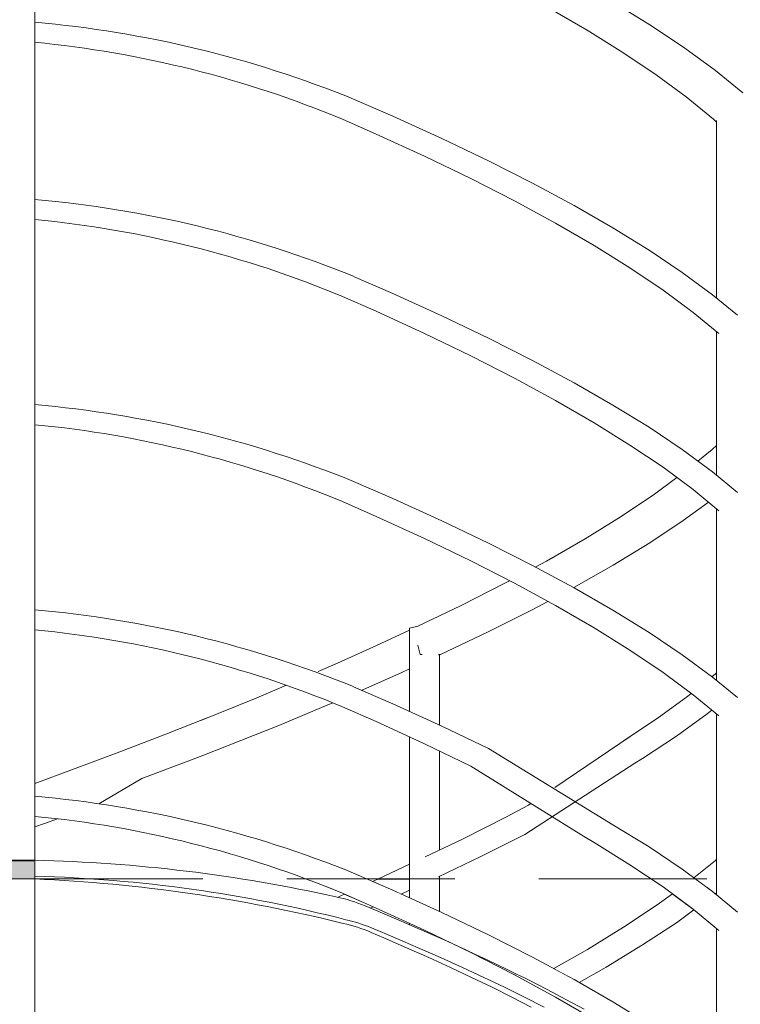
# Model space of a CAD drawing. Header units: millimetres. Extents: x 16408 to 39505, y -6861 to 26364.
# Tile 44 of 85: x 31180 to 31952, y 1542 to 2598. Entities that reach past the tile are written whole.
import ezdxf

# ---------------------------------------------------------------- set-up
doc = ezdxf.new("R2010")
doc.units = ezdxf.units.MM
doc.header["$MEASUREMENT"] = 0
doc.linetypes.add('Przerywana gęsta', pattern=[270, 180, -90])
doc.linetypes.add('Wipeout_Contour', pattern=[1000, 0, -1000])
doc.layers.add('0_Nr_pióra__1', color=7, linetype='Continuous', lineweight=13)
doc.layers.add('0_Nr_pióra__103', color=7, linetype='Continuous', lineweight=5)
doc.layers.add('inw_ściany zewnętrzne_Nr_pióra__61', color=7, linetype='Continuous', lineweight=13, true_color=0x6a6a6a)

msp = doc.modelspace()

# ---------------------------------------------------------------- hatches: boundary and pattern name
at = {"layer": '0_Nr_pióra__1', "linetype": 'Continuous', "lineweight": 0, "true_color": 0x000000}
msp.add_hatch(color=18, dxfattribs=at).paths.add_polyline_path([(31196.4, 1676.4), (31196.4, 1695.6), (30066.1, 1696.4), (30066.1, 1676.4)])

# ---------------------------------------------------------------- linework, layer by layer
at = {"layer": '0_Nr_pióra__1', "color": 7, "linetype": 'Continuous', "lineweight": 13, "flags": 128}
msp.add_lwpolyline([(31196.4, 1676.4), (31196.4, 1695.6), (30066.1, 1696.4), (30066.1, 1676.4)], close=True, dxfattribs=at)
at = {"layer": '0_Nr_pióra__103', "color": 7, "linetype": 'Continuous', "lineweight": 5}
for p, q in [((31196.4, 1695.6), (31196.4, 2767.9)), ((31788.2, 2586.7), (31746.7, 2610.6)), ((31857.3, 2591.2), (31818.4, 2615.1)), ((31893.1, 2567.3), (31857.3, 2591.2)), ((31826.7, 2562.7), (31788.2, 2586.7)), ((31925.8, 2543.4), (31893.1, 2567.3)), ((31862.2, 2538.8), (31826.7, 2562.7)), ((31894.6, 2514.9), (31862.2, 2538.8)), ((31955.2, 2519.5), (31925.8, 2543.4)), ((31923.8, 2491), (31894.6, 2514.9)), ((31580.1, 2494.2), (31538, 2512.5)), ((31632.6, 2470.3), (31580.1, 2494.2)), ((31562, 2475.2), (31526.2, 2491)), ((31927.1, 2488), (31923.8, 2491)), ((31927.1, 2299.2), (31927.1, 2489.7)), ((31614, 2451.3), (31562, 2475.2)), ((31682.5, 2446.4), (31632.6, 2470.3)), ((31663.5, 2427.4), (31614, 2451.3)), ((31729.8, 2422.4), (31682.5, 2446.4)), ((31710.4, 2403.5), (31663.5, 2427.4)), ((31774.3, 2398.5), (31729.8, 2422.4)), ((31754.5, 2379.5), (31710.4, 2403.5)), ((31816, 2374.6), (31774.3, 2398.5)), ((31795.8, 2355.6), (31754.5, 2379.5)), ((31854.6, 2350.7), (31816, 2374.6)), ((31834.2, 2331.7), (31795.8, 2355.6)), ((31890.2, 2326.8), (31854.6, 2350.7)), ((31869.6, 2307.8), (31834.2, 2331.7)), ((31922.6, 2302.9), (31890.2, 2326.8)), ((31580.1, 2304.2), (31538, 2322.5)), ((31632.6, 2280.3), (31580.1, 2304.2)), ((31901.8, 2283.9), (31869.6, 2307.8)), ((31949.5, 2280.8), (31922.6, 2302.9)), ((31562, 2285.2), (31526.2, 2301)), ((31614, 2261.3), (31562, 2285.2)), ((31929.4, 2261.2), (31901.8, 2283.9)), ((31682.5, 2256.4), (31632.6, 2280.3)), ((31663.5, 2237.4), (31614, 2261.3)), ((31927.1, 2109.2), (31927.1, 2263.1)), ((31729.8, 2232.4), (31682.5, 2256.4)), ((31710.4, 2213.5), (31663.5, 2237.4)), ((31774.3, 2208.5), (31729.8, 2232.4)), ((31754.5, 2189.5), (31710.4, 2213.5)), ((31816, 2184.6), (31774.3, 2208.5)), ((31795.8, 2165.6), (31754.5, 2189.5)), ((31854.6, 2160.7), (31816, 2184.6)), ((31834.2, 2141.7), (31795.8, 2165.6)), ((31890.2, 2136.8), (31854.6, 2160.7)), ((31869.6, 2117.8), (31834.2, 2141.7)), ((31922.6, 2112.9), (31890.2, 2136.8)), ((31907, 2124.3), (31922.4, 2136.9)), ((31922.4, 2136.9), (31927.1, 2141.1)), ((31901.8, 2093.9), (31869.6, 2117.8)), ((31949.5, 2090.8), (31922.6, 2112.9)), ((31580.1, 2084.2), (31538, 2102.5)), ((31860.5, 2089), (31884.5, 2106.7)), ((31929.4, 2071.2), (31901.8, 2093.9)), ((31562, 2065.2), (31526.2, 2081)), ((31632.6, 2060.3), (31580.1, 2084.2)), ((31824.8, 2065.1), (31860.5, 2089)), ((31891.3, 2060.6), (31918.4, 2080.3)), ((31927.1, 1889.2), (31927.1, 2073.1)), ((31614, 2041.3), (31562, 2065.2)), ((31682.5, 2036.4), (31632.6, 2060.3)), ((31786.2, 2041.2), (31824.8, 2065.1)), ((31855.4, 2036.7), (31891.3, 2060.6)), ((31663.5, 2017.4), (31614, 2041.3)), ((31744.6, 2017.3), (31786.2, 2041.2)), ((31729.8, 2012.4), (31682.5, 2036.4)), ((31816.3, 2012.7), (31855.4, 2036.7)), ((31710.4, 1993.5), (31663.5, 2017.4)), ((31732.7, 2010.9), (31744.6, 2017.3)), ((31774.3, 1988.5), (31729.8, 2012.4)), ((31774.2, 1988.8), (31816.3, 2012.7)), ((31700.2, 1993.4), (31705.2, 1996.1)), ((31653.1, 1969.5), (31700.2, 1993.4)), ((31754.5, 1969.5), (31710.4, 1993.5)), ((31774, 1988.7), (31774.2, 1988.8)), ((31816, 1964.6), (31774.3, 1988.5)), ((31607, 1947.5), (31653.1, 1969.5)), ((31681.6, 1941), (31729.3, 1964.9)), ((31729.3, 1964.9), (31746.3, 1974)), ((31795.8, 1945.6), (31754.5, 1969.5)), ((31854.6, 1940.7), (31816, 1964.6)), ((31562.5, 1926.8), (31597.8, 1943.3)), ((31597.8, 1945.3), (31607.1, 1947.5)), ((31597.8, 1856.1), (31597.8, 1945.3)), ((31834.2, 1921.7), (31795.8, 1945.6)), ((31631.1, 1917), (31681.6, 1941)), ((31890.2, 1916.8), (31854.6, 1940.7)), ((31520.6, 1907.7), (31562.5, 1926.8)), ((31606.9, 1927.2), (31609.2, 1917)), ((31869.6, 1897.8), (31834.2, 1921.7)), ((31609.2, 1917), (31611.4, 1917)), ((31629.1, 1917), (31631.1, 1917)), ((31629.5, 1916.4), (31630.6, 1917)), ((31630.1, 1841.4), (31630.1, 1916.7)), ((31922.6, 1892.9), (31890.2, 1916.8)), ((31499.9, 1898.7), (31520.6, 1907.7)), ((31590.4, 1898.2), (31597.8, 1901.6)), ((31547.9, 1879.1), (31590.4, 1898.2)), ((31901.8, 1873.9), (31869.6, 1897.8)), ((31922, 1893.3), (31925.8, 1896.3)), ((31949.5, 1870.8), (31922.6, 1892.9)), ((31925.8, 1896.3), (31927.1, 1897.5)), ((31431.8, 1869.7), (31466, 1884.1)), ((31580.1, 1864.2), (31538, 1882.5)), ((31374.1, 1846.3), (31431.8, 1869.7)), ((31546.8, 1878.7), (31547.9, 1879.1)), ((31863.3, 1848.5), (31896.2, 1872.4)), ((31896.2, 1872.4), (31899.8, 1875.4)), ((31929.4, 1851.2), (31901.8, 1873.9)), ((31457.8, 1841.1), (31503.6, 1860.1)), ((31503.6, 1860.1), (31515.7, 1865.3)), ((31562, 1845.2), (31526.2, 1861)), ((31632.6, 1840.3), (31580.1, 1864.2)), ((31336.9, 1831.6), (31381, 1849)), ((31827.4, 1824.6), (31863.3, 1848.5)), ((31883.9, 1829.5), (31916.9, 1853.5)), ((31916.9, 1853.5), (31921.8, 1857.4)), ((31376.3, 1808.8), (31457.8, 1841.1)), ((31614, 1821.3), (31562, 1845.2)), ((31682.5, 1816.4), (31632.6, 1840.3)), ((31287.5, 1812.6), (31336.9, 1831.6)), ((31753.5, 1774.4), (31834.3, 1829.2)), ((31847.8, 1805.6), (31883.9, 1829.5)), ((31663.5, 1797.4), (31614, 1821.3)), ((31816, 1734.6), (31682.5, 1816.4)), ((31236.7, 1793.6), (31287.5, 1812.6)), ((31361.4, 1803), (31381, 1810.6)), ((31839.4, 1800.5), (31847.8, 1805.6)), ((31311.1, 1784), (31361.4, 1803)), ((31196.4, 1778.8), (31236.7, 1793.6)), ((31264.8, 1757), (31311.1, 1784)), ((31702, 1742.9), (31725.3, 1755.4)), ((31725.3, 1755.4), (31728.1, 1757.2)), ((31196.4, 1732.4), (31206.6, 1736)), ((31206.6, 1736), (31220.5, 1741)), ((31039.3, 1696.4), (31196.4, 1696.4)), ((31196.4, 1695.6), (31196.4, 1516.4)), ((31039.3, 1676.4), (31196.4, 1676.4)), ((31594.8, 1602.7), (31570.4, 1613.3)), ((31607.1, 1602.7), (31582.4, 1613.3)), ((31641.8, 1581.4), (31618.6, 1592.1)), ((31654.7, 1581.4), (31631.2, 1592.1)), ((31707.7, 1549.6), (31686.4, 1560.2)), ((31721.3, 1549.6), (31699.7, 1560.2)), ((31765.6, 1547.2), (31745.5, 1557.9)), ((31728.4, 1538.9), (31707.7, 1549.6)), ((31742.2, 1538.9), (31721.3, 1549.6)), ((31795.8, 1525.6), (31754.5, 1549.5)), ((31785.1, 1536.6), (31765.6, 1547.2)), ((31854.6, 1520.7), (31816, 1544.6))]:
    msp.add_line(p, q, dxfattribs=at)
for centre, radius, start, end in [((31093.7, 1420.1), 1179.4, 67.8673, 85.0034), ((31086.7, 1435.2), 1143.6, 67.3992, 84.4947), ((31093.7, 1230.1), 1179.4, 67.8673, 85.0034), ((31086.7, 1245.2), 1143.6, 67.3992, 84.4947), ((31093.7, 1010.1), 1179.4, 67.8673, 85.0034), ((31086.7, 1025.2), 1143.6, 67.3992, 84.4947), ((31093.7, 790.1), 1179.4, 67.8673, 85.0034), ((31086.7, 805.2), 1143.6, 67.3992, 84.4947)]:
    msp.add_arc(centre, radius, start, end, dxfattribs=at)

# ---------------------------------------------------------------- wipeouts: each hides what was drawn before it
at = {"color": 254, "linetype": 'Wipeout_Contour', "lineweight": 0, "ltscale": 158363.52638}
msp.add_wipeout([(31627.7, 1642.5), (31630.1, 1641.4), (31630.1, 1679.2), (31628.9, 1678.7), (31627.7, 1682.1)], dxfattribs=at)
at = {"color": 254, "linetype": 'Wipeout_Contour', "lineweight": 0, "ltscale": 94820.262043}
msp.add_wipeout([(31558.3, 1673.7), (31565.3, 1670.6), (31564, 1676.3)], dxfattribs=at)
at = {"color": 254, "linetype": 'Wipeout_Contour', "lineweight": 0, "ltscale": 126542.915955}
msp.add_wipeout([(31583.7, 1662.6), (31588.9, 1660.2), (31597.8, 1664.3), (31597.8, 1667.5)], dxfattribs=at)
at = {"color": 254, "linetype": 'Wipeout_Contour', "lineweight": 0, "ltscale": 94675.262135}
msp.add_wipeout([(31482.6, 1619.2), (31540, 1638.2), (31526.2, 1638.2)], dxfattribs=at)
at = {"color": 254, "linetype": 'Wipeout_Contour', "lineweight": 0, "ltscale": 95971.829122}
msp.add_wipeout([(31949.3, 1620), (31949.4, 1619.8), (31949.7, 1619.6)], dxfattribs=at)
at = {"color": 254, "linetype": 'Wipeout_Contour', "lineweight": 0, "ltscale": 125711.642534}
msp.add_wipeout([(31385.6, 1600.2), (31388.2, 1590.2), (31388.2, 1597), (31388.2, 1600.2)], dxfattribs=at)
at = {"color": 254, "linetype": 'Wipeout_Contour', "lineweight": 0, "ltscale": 95232.512952}
msp.add_wipeout([(31710.4, 1573.5), (31725.8, 1573.5), (31678.3, 1597.4)], dxfattribs=at)
at = {"color": 254, "linetype": 'Wipeout_Contour', "lineweight": 0, "ltscale": 94314.163683}
msp.add_wipeout([(31397.6, 1586.1), (31398.5, 1585.6), (31398.5, 1586.2)], dxfattribs=at)
at = {"color": 254, "linetype": 'Wipeout_Contour', "lineweight": 0, "ltscale": 95480.502697}
msp.add_wipeout([(31808.6, 1581.7), (31775.3, 1568), (31779.8, 1565.4)], dxfattribs=at)

# ---------------------------------------------------------------- next in the draw order: linework, layer by layer
at = {"layer": '0_Nr_pióra__103', "color": 7, "linetype": 'Continuous', "lineweight": 5}
msp.add_arc((31487, 1454.8), 178.5, 67.0187, 77.0735, dxfattribs=at)

# ---------------------------------------------------------------- next in the draw order: wipeouts: each hides what was drawn before it
at = {"color": 254, "linetype": 'Wipeout_Contour', "lineweight": 0, "ltscale": 126730.083507}
msp.add_wipeout([(31673.6, 1700), (31619.8, 1680.1), (31627.7, 1682.1), (31628.9, 1678.7)], dxfattribs=at)
at = {"color": 254, "linetype": 'Wipeout_Contour', "lineweight": 0, "ltscale": 126536.402959}
msp.add_wipeout([(31581.6, 1663.5), (31583.7, 1662.6), (31597.8, 1667.5), (31597.8, 1671.1)], dxfattribs=at)
at = {"color": 254, "linetype": 'Wipeout_Contour', "lineweight": 0, "ltscale": 94654.313934}
msp.add_wipeout([(31478, 1638.2), (31526.2, 1638.2), (31521.8, 1657.3)], dxfattribs=at)
at = {"color": 254, "linetype": 'Wipeout_Contour', "lineweight": 0, "ltscale": 95970.415527}
msp.add_wipeout([(31949.4, 1619.8), (31949.3, 1620), (31948.9, 1620)], dxfattribs=at)
at = {"color": 254, "linetype": 'Wipeout_Contour', "lineweight": 0, "ltscale": 94283.841478}
msp.add_wipeout([(31388.2, 1601.2), (31385.6, 1600.2), (31388.2, 1600.2)], dxfattribs=at)
at = {"color": 254, "linetype": 'Wipeout_Contour', "lineweight": 0, "ltscale": 95171.877394}
msp.add_wipeout([(31710.4, 1573.5), (31678.3, 1597.4), (31663.5, 1597.4)], dxfattribs=at)
at = {"color": 254, "linetype": 'Wipeout_Contour', "lineweight": 0, "ltscale": 159117.420917}
msp.add_wipeout([(31771.6, 1570), (31774.3, 1568.5), (31775.3, 1568), (31808.6, 1581.7), (31792.1, 1581.7)], dxfattribs=at)

# ---------------------------------------------------------------- next in the draw order: linework, layer by layer
at = {"layer": '0_Nr_pióra__103', "color": 7, "linetype": 'Continuous', "lineweight": 5}
msp.add_line((31664.4, 1570.8), (31641.8, 1581.4), dxfattribs=at)

# ---------------------------------------------------------------- next in the draw order: wipeouts: each hides what was drawn before it
at = {"color": 254, "linetype": 'Wipeout_Contour', "lineweight": 0, "ltscale": 126747.481188}
msp.add_wipeout([(31619.8, 1680.1), (31673.6, 1700), (31659, 1700), (31614.6, 1678.8)], dxfattribs=at)
at = {"color": 254, "linetype": 'Wipeout_Contour', "lineweight": 0, "ltscale": 189751.472702}
msp.add_wipeout([(31564, 1676.3), (31565.3, 1670.6), (31580.1, 1664.2), (31581.6, 1663.5), (31597.8, 1671.1), (31597.8, 1676.3)], dxfattribs=at)
at = {"color": 254, "linetype": 'Wipeout_Contour', "lineweight": 0, "ltscale": 126351.291293}
msp.add_wipeout([(31555.5, 1648.1), (31526.2, 1638.2), (31540, 1638.2), (31558.9, 1646.6)], dxfattribs=at)
at = {"color": 254, "linetype": 'Wipeout_Contour', "lineweight": 0, "ltscale": 95257.877471}
msp.add_wipeout([(31725.8, 1573.5), (31729.8, 1592.4), (31682.5, 1616.4)], dxfattribs=at)
at = {"color": 254, "linetype": 'Wipeout_Contour', "lineweight": 0, "ltscale": 95971.606015}
msp.add_wipeout([(31949.7, 1623.2), (31949.3, 1620), (31949.7, 1619.6)], dxfattribs=at)
at = {"color": 254, "linetype": 'Wipeout_Contour', "lineweight": 0, "ltscale": 95437.977946}
msp.add_wipeout([(31792.1, 1581.7), (31756.9, 1577.9), (31771.6, 1570)], dxfattribs=at)

# ---------------------------------------------------------------- next in the draw order: linework, layer by layer
at = {"layer": '0_Nr_pióra__103', "color": 7, "linetype": 'Continuous', "lineweight": 5}
msp.add_line((31816, 1544.6), (31774.3, 1568.5), dxfattribs=at)

# ---------------------------------------------------------------- next in the draw order: wipeouts: each hides what was drawn before it
at = {"color": 254, "linetype": 'Wipeout_Contour', "lineweight": 0, "ltscale": 95024.473696}
msp.add_wipeout([(31614.6, 1678.8), (31659, 1700), (31614.8, 1696)], dxfattribs=at)
at = {"color": 254, "linetype": 'Wipeout_Contour', "lineweight": 0, "ltscale": 94893.304134}
msp.add_wipeout([(31597.8, 1692.1), (31564, 1676.3), (31597.8, 1676.3)], dxfattribs=at)
at = {"color": 254, "linetype": 'Wipeout_Contour', "lineweight": 0, "ltscale": 94761.742427}
msp.add_wipeout([(31551.7, 1649.7), (31526.2, 1638.2), (31555.5, 1648.1)], dxfattribs=at)
at = {"color": 254, "linetype": 'Wipeout_Contour', "lineweight": 0, "ltscale": 159895.738833}
msp.add_wipeout([(31949.3, 1620), (31919.9, 1643.9), (31930.2, 1621.3), (31941.3, 1623.3), (31948.9, 1620)], dxfattribs=at)
at = {"color": 254, "linetype": 'Wipeout_Contour', "lineweight": 0, "ltscale": 95207.483885}
msp.add_wipeout([(31725.8, 1573.5), (31682.5, 1616.4), (31678.3, 1597.4)], dxfattribs=at)
at = {"color": 254, "linetype": 'Wipeout_Contour', "lineweight": 0, "ltscale": 127248.140331}
msp.add_wipeout([(31788.5, 1600.7), (31752.6, 1580.2), (31756.9, 1577.9), (31792.1, 1581.7)], dxfattribs=at)

# ---------------------------------------------------------------- next in the draw order: linework, layer by layer
at = {"layer": '0_Nr_pióra__103', "color": 7, "linetype": 'Continuous', "lineweight": 5}
for p, q in [((31703.3, 1579.1), (31681.2, 1589.7)), ((31774.3, 1568.5), (31729.8, 1592.4)), ((31677.5, 1570.8), (31654.7, 1581.4)), ((31724.7, 1568.5), (31703.3, 1579.1)), ((31754.5, 1549.5), (31710.4, 1573.5)), ((31686.4, 1560.2), (31664.4, 1570.8)), ((31699.7, 1560.2), (31677.5, 1570.8)), ((31745.5, 1557.9), (31724.7, 1568.5))]:
    msp.add_line(p, q, dxfattribs=at)

# ---------------------------------------------------------------- next in the draw order: wipeouts: each hides what was drawn before it
at = {"color": 254, "linetype": 'Wipeout_Contour', "lineweight": 0, "ltscale": 126726.662508}
msp.add_wipeout([(31614.8, 1700), (31614.8, 1696), (31659, 1700), (31654.7, 1719)], dxfattribs=at)
at = {"color": 254, "linetype": 'Wipeout_Contour', "lineweight": 0, "ltscale": 126307.592036}
msp.add_wipeout([(31521.8, 1657.3), (31526.2, 1638.2), (31551.7, 1649.7), (31534.7, 1657.2)], dxfattribs=at)
at = {"color": 254, "linetype": 'Wipeout_Contour', "lineweight": 0, "ltscale": 127847.564315}
msp.add_wipeout([(31919.9, 1643.9), (31901.8, 1643.9), (31929.4, 1621.2), (31930.2, 1621.3)], dxfattribs=at)
at = {"color": 254, "linetype": 'Wipeout_Contour', "lineweight": 0, "ltscale": 95091.699024}
msp.add_wipeout([(31663.5, 1597.4), (31678.3, 1597.4), (31628.1, 1621.3)], dxfattribs=at)
at = {"color": 254, "linetype": 'Wipeout_Contour', "lineweight": 0, "ltscale": 95567.7212}
msp.add_wipeout([(31792.1, 1581.7), (31808.6, 1581.7), (31847.8, 1605.6)], dxfattribs=at)

# ---------------------------------------------------------------- next in the draw order: linework, layer by layer
at = {"layer": '0_Nr_pióra__103', "color": 7, "linetype": 'Continuous', "lineweight": 5}
msp.add_line((31630.1, 1707.3), (31630.1, 1813.5), dxfattribs=at)

# ---------------------------------------------------------------- next in the draw order: wipeouts: each hides what was drawn before it
at = {"color": 254, "linetype": 'Wipeout_Contour', "lineweight": 0, "ltscale": 95192.225295}
msp.add_wipeout([(31659, 1700), (31673.6, 1700), (31721.4, 1723.9)], dxfattribs=at)
at = {"color": 254, "linetype": 'Wipeout_Contour', "lineweight": 0, "ltscale": 94715.375968}
msp.add_wipeout([(31521.8, 1657.3), (31534.7, 1657.2), (31528.2, 1660.1)], dxfattribs=at)
at = {"color": 254, "linetype": 'Wipeout_Contour', "lineweight": 0, "ltscale": 127937.774678}
msp.add_wipeout([(31949.5, 1640.8), (31922.6, 1662.9), (31949.3, 1620), (31949.7, 1623.2)], dxfattribs=at)
at = {"color": 254, "linetype": 'Wipeout_Contour', "lineweight": 0, "ltscale": 95029.187856}
msp.add_wipeout([(31663.5, 1597.4), (31628.1, 1621.3), (31614, 1621.3)], dxfattribs=at)
at = {"color": 254, "linetype": 'Wipeout_Contour', "lineweight": 0, "ltscale": 95590.679824}
msp.add_wipeout([(31792.1, 1581.7), (31847.8, 1605.6), (31830.7, 1605.6)], dxfattribs=at)

# ---------------------------------------------------------------- next in the draw order: linework, layer by layer
at = {"layer": '0_Nr_pióra__103', "color": 7, "linetype": 'Continuous', "lineweight": 5}
msp.add_line((31618.6, 1592.1), (31594.8, 1602.7), dxfattribs=at)

# ---------------------------------------------------------------- next in the draw order: wipeouts: each hides what was drawn before it
at = {"color": 254, "linetype": 'Wipeout_Contour', "lineweight": 0, "ltscale": 95225.45722}
msp.add_wipeout([(31706.1, 1723.9), (31659, 1700), (31721.4, 1723.9)], dxfattribs=at)
at = {"color": 254, "linetype": 'Wipeout_Contour', "lineweight": 0, "ltscale": 95918.830976}
msp.add_wipeout([(31919.9, 1643.9), (31949.3, 1620), (31922.6, 1662.9)], dxfattribs=at)
at = {"color": 254, "linetype": 'Wipeout_Contour', "lineweight": 0, "ltscale": 95116.938428}
msp.add_wipeout([(31678.3, 1597.4), (31682.5, 1616.4), (31632.6, 1640.3)], dxfattribs=at)
at = {"color": 254, "linetype": 'Wipeout_Contour', "lineweight": 0, "ltscale": 95531.824821}
msp.add_wipeout([(31788.5, 1600.7), (31792.1, 1581.7), (31830.7, 1605.6)], dxfattribs=at)

# ---------------------------------------------------------------- next in the draw order: linework, layer by layer
at = {"layer": '0_Nr_pióra__103', "color": 7, "linetype": 'Continuous', "lineweight": 5}
for p, q in [((31721.4, 1723.9), (31839.4, 1800.5)), ((31927.1, 1469.2), (31927.1, 1623.1)), ((31779.8, 1565.4), (31808.6, 1581.7))]:
    msp.add_line(p, q, dxfattribs=at)

# ---------------------------------------------------------------- next in the draw order: wipeouts: each hides what was drawn before it
at = {"color": 254, "linetype": 'Wipeout_Contour', "lineweight": 0, "ltscale": 95159.203477}
msp.add_wipeout([(31654.7, 1719), (31659, 1700), (31706.1, 1723.9)], dxfattribs=at)
at = {"color": 254, "linetype": 'Wipeout_Contour', "lineweight": 0, "ltscale": 95837.130565}
msp.add_wipeout([(31901.8, 1643.9), (31919.9, 1643.9), (31887.2, 1667.8)], dxfattribs=at)
at = {"color": 254, "linetype": 'Wipeout_Contour', "lineweight": 0, "ltscale": 95063.671683}
msp.add_wipeout([(31678.3, 1597.4), (31632.6, 1640.3), (31628.1, 1621.3)], dxfattribs=at)
at = {"color": 254, "linetype": 'Wipeout_Contour', "lineweight": 0, "ltscale": 95568.436451}
msp.add_wipeout([(31788.5, 1600.7), (31830.7, 1605.6), (31827.4, 1624.6)], dxfattribs=at)

# ---------------------------------------------------------------- next in the draw order: linework, layer by layer
at = {"layer": '0_Nr_pióra__103', "color": 7, "linetype": 'Continuous', "lineweight": 5}
for p, q in [((31784.4, 1722.3), (31663.5, 1797.4)), ((31654.7, 1719), (31702, 1742.9)), ((31673.6, 1700), (31721.4, 1723.9)), ((31614.8, 1700), (31654.7, 1719)), ((31628.9, 1678.7), (31673.6, 1700)), ((31729.8, 1592.4), (31682.5, 1616.4)), ((31630.1, 1613.2), (31630.1, 1613.5)), ((31658.4, 1600.4), (31635.1, 1611)), ((31631.2, 1592.1), (31607.1, 1602.7)), ((31681.2, 1589.7), (31658.4, 1600.4)), ((31710.4, 1573.5), (31663.5, 1597.4)), ((31752.6, 1580.2), (31788.5, 1600.7))]:
    msp.add_line(p, q, dxfattribs=at)

# ---------------------------------------------------------------- next in the draw order: wipeouts: each hides what was drawn before it
at = {"color": 254, "linetype": 'Wipeout_Contour', "lineweight": 0, "ltscale": 95788.065692}
msp.add_wipeout([(31901.8, 1643.9), (31887.2, 1667.8), (31869.6, 1667.8)], dxfattribs=at)
at = {"color": 254, "linetype": 'Wipeout_Contour', "lineweight": 0, "ltscale": 94943.182621}
msp.add_wipeout([(31628.1, 1621.3), (31575.4, 1645.2), (31614, 1621.3)], dxfattribs=at)
at = {"color": 254, "linetype": 'Wipeout_Contour', "lineweight": 0, "ltscale": 95685.151093}
msp.add_wipeout([(31883.9, 1629.5), (31830.7, 1605.6), (31847.8, 1605.6)], dxfattribs=at)

# ---------------------------------------------------------------- next in the draw order: wipeouts: each hides what was drawn before it
at = {"color": 254, "linetype": 'Wipeout_Contour', "lineweight": 0, "ltscale": 95862.391082}
msp.add_wipeout([(31919.9, 1643.9), (31922.6, 1662.9), (31890.2, 1686.8)], dxfattribs=at)
at = {"color": 254, "linetype": 'Wipeout_Contour', "lineweight": 0, "ltscale": 94878.947813}
msp.add_wipeout([(31562, 1645.2), (31614, 1621.3), (31575.4, 1645.2)], dxfattribs=at)
at = {"color": 254, "linetype": 'Wipeout_Contour', "lineweight": 0, "ltscale": 95704.619571}
msp.add_wipeout([(31866.4, 1629.5), (31830.7, 1605.6), (31883.9, 1629.5)], dxfattribs=at)

# ---------------------------------------------------------------- next in the draw order: linework, layer by layer
at = {"layer": '0_Nr_pióra__103', "color": 7, "linetype": 'Continuous', "lineweight": 5}
msp.add_arc((31489.3, 1458.8), 178.5, 67.6564, 76.9038, dxfattribs=at)

# ---------------------------------------------------------------- next in the draw order: wipeouts: each hides what was drawn before it
at = {"color": 254, "linetype": 'Wipeout_Contour', "lineweight": 0, "ltscale": 95828.150826}
msp.add_wipeout([(31919.9, 1643.9), (31890.2, 1686.8), (31887.2, 1667.8)], dxfattribs=at)
at = {"color": 254, "linetype": 'Wipeout_Contour', "lineweight": 0, "ltscale": 94968.236575}
msp.add_wipeout([(31632.6, 1640.3), (31580.1, 1664.2), (31628.1, 1621.3)], dxfattribs=at)
at = {"color": 254, "linetype": 'Wipeout_Contour', "lineweight": 0, "ltscale": 95648.522347}
msp.add_wipeout([(31866.4, 1629.5), (31827.4, 1624.6), (31830.7, 1605.6)], dxfattribs=at)

# ---------------------------------------------------------------- next in the draw order: linework, layer by layer
at = {"layer": '0_Nr_pióra__103', "color": 7, "linetype": 'Continuous', "lineweight": 5}
msp.add_line((31808.6, 1581.7), (31847.8, 1605.6), dxfattribs=at)

# ---------------------------------------------------------------- next in the draw order: wipeouts: each hides what was drawn before it
at = {"color": 254, "linetype": 'Wipeout_Contour', "lineweight": 0, "ltscale": 95740.190209}
msp.add_wipeout([(31869.6, 1667.8), (31887.2, 1667.8), (31851.4, 1691.7)], dxfattribs=at)
at = {"color": 254, "linetype": 'Wipeout_Contour', "lineweight": 0, "ltscale": 94912.230328}
msp.add_wipeout([(31575.4, 1645.2), (31628.1, 1621.3), (31580.1, 1664.2)], dxfattribs=at)
at = {"color": 254, "linetype": 'Wipeout_Contour', "lineweight": 0, "ltscale": 159838.90069}
msp.add_wipeout([(31920.6, 1664.3), (31922.6, 1662.9), (31925.6, 1660.4), (31927.1, 1661.6), (31927.1, 1667.6)], dxfattribs=at)
at = {"color": 254, "linetype": 'Wipeout_Contour', "lineweight": 0, "ltscale": 95682.415203}
msp.add_wipeout([(31863.3, 1648.5), (31827.4, 1624.6), (31866.4, 1629.5)], dxfattribs=at)

# ---------------------------------------------------------------- next in the draw order: linework, layer by layer
at = {"layer": '0_Nr_pióra__103', "color": 7, "linetype": 'Continuous', "lineweight": 5}
for p, q in [((31597.8, 1656.1), (31597.8, 1828.7)), ((31630.1, 1641.4), (31630.1, 1679.2)), ((31588.9, 1660.2), (31597.8, 1664.3)), ((31682.5, 1616.4), (31632.6, 1640.3)), ((31611.1, 1621.6), (31586.5, 1632.2)), ((31597.8, 1627.4), (31597.8, 1628.7)), ((31570.4, 1613.3), (31556.7, 1619.1)), ((31582.4, 1613.3), (31557.2, 1623.9)), ((31635.1, 1611), (31611.1, 1621.6)), ((31663.5, 1597.4), (31614, 1621.3)), ((31788.5, 1600.7), (31827.4, 1624.6))]:
    msp.add_line(p, q, dxfattribs=at)

# ---------------------------------------------------------------- next in the draw order: wipeouts: each hides what was drawn before it
at = {"color": 254, "linetype": 'Wipeout_Contour', "lineweight": 0, "ltscale": 95688.603402}
msp.add_wipeout([(31869.6, 1667.8), (31851.4, 1691.7), (31834.2, 1691.7)], dxfattribs=at)
at = {"color": 254, "linetype": 'Wipeout_Contour', "lineweight": 0, "ltscale": 94787.337795}
msp.add_wipeout([(31562, 1645.2), (31575.4, 1645.2), (31520.3, 1669.1)], dxfattribs=at)
at = {"color": 254, "linetype": 'Wipeout_Contour', "lineweight": 0, "ltscale": 127865.002816}
msp.add_wipeout([(31927.1, 1676.4), (31916.2, 1667.6), (31920.6, 1664.3), (31927.1, 1667.6)], dxfattribs=at)
at = {"color": 254, "linetype": 'Wipeout_Contour', "lineweight": 0, "ltscale": 159664.027249}
msp.add_wipeout([(31866.4, 1629.5), (31883.9, 1629.5), (31902.7, 1643.2), (31901.8, 1643.9), (31899.8, 1645.4)], dxfattribs=at)

# ---------------------------------------------------------------- next in the draw order: linework, layer by layer
at = {"layer": '0_Nr_pióra__103', "color": 7, "linetype": 'Continuous', "lineweight": 5}
msp.add_line((31925.6, 1660.4), (31927.1, 1661.6), dxfattribs=at)

# ---------------------------------------------------------------- next in the draw order: wipeouts: each hides what was drawn before it
at = {"color": 254, "linetype": 'Wipeout_Contour', "lineweight": 0, "ltscale": 95765.648025}
msp.add_wipeout([(31887.2, 1667.8), (31890.2, 1686.8), (31854.6, 1710.7)], dxfattribs=at)
at = {"color": 254, "linetype": 'Wipeout_Contour', "lineweight": 0, "ltscale": 94721.536722}
msp.add_wipeout([(31562, 1645.2), (31520.3, 1669.1), (31507.7, 1669.1)], dxfattribs=at)
at = {"color": 254, "linetype": 'Wipeout_Contour', "lineweight": 0, "ltscale": 127852.737316}
msp.add_wipeout([(31907.3, 1674.1), (31916.2, 1667.6), (31927.1, 1676.4), (31927.1, 1677.2)], dxfattribs=at)
at = {"color": 254, "linetype": 'Wipeout_Contour', "lineweight": 0, "ltscale": 95786.44908}
msp.add_wipeout([(31866.4, 1629.5), (31899.8, 1645.4), (31893.9, 1649.8)], dxfattribs=at)

# ---------------------------------------------------------------- next in the draw order: linework, layer by layer
at = {"layer": '0_Nr_pióra__103', "color": 7, "linetype": 'Continuous', "lineweight": 5}
for p, q in [((31949.5, 1640.8), (31922.6, 1662.9)), ((31929.4, 1621.2), (31901.8, 1643.9))]:
    msp.add_line(p, q, dxfattribs=at)

# ---------------------------------------------------------------- next in the draw order: wipeouts: each hides what was drawn before it
at = {"color": 254, "linetype": 'Wipeout_Contour', "lineweight": 0, "ltscale": 95727.979319}
msp.add_wipeout([(31887.2, 1667.8), (31854.6, 1710.7), (31851.4, 1691.7)], dxfattribs=at)
at = {"color": 254, "linetype": 'Wipeout_Contour', "lineweight": 0, "ltscale": 159810.733003}
msp.add_wipeout([(31925.8, 1696.3), (31902.6, 1677.6), (31907.3, 1674.1), (31927.1, 1677.2), (31927.1, 1686.2)], dxfattribs=at)
at = {"color": 254, "linetype": 'Wipeout_Contour', "lineweight": 0, "ltscale": 94812.147074}
msp.add_wipeout([(31575.4, 1645.2), (31580.1, 1664.2), (31525.2, 1688.1)], dxfattribs=at)
at = {"color": 254, "linetype": 'Wipeout_Contour', "lineweight": 0, "ltscale": 127683.810385}
msp.add_wipeout([(31863.3, 1648.5), (31866.4, 1629.5), (31893.9, 1649.8), (31890.5, 1652.3)], dxfattribs=at)

# ---------------------------------------------------------------- next in the draw order: linework, layer by layer
at = {"layer": '0_Nr_pióra__103', "color": 7, "linetype": 'Continuous', "lineweight": 5}
for p, q in [((31883.9, 1629.5), (31902.7, 1643.2)), ((31847.8, 1605.6), (31883.9, 1629.5))]:
    msp.add_line(p, q, dxfattribs=at)

# ---------------------------------------------------------------- next in the draw order: wipeouts: each hides what was drawn before it
at = {"color": 254, "linetype": 'Wipeout_Contour', "lineweight": 0, "ltscale": 95633.987588}
msp.add_wipeout([(31834.2, 1691.7), (31851.4, 1691.7), (31812.5, 1715.6)], dxfattribs=at)
at = {"color": 254, "linetype": 'Wipeout_Contour', "lineweight": 0, "ltscale": 95914.087875}
msp.add_wipeout([(31925.8, 1696.3), (31927.1, 1686.2), (31927.1, 1696.6)], dxfattribs=at)
at = {"color": 254, "linetype": 'Wipeout_Contour', "lineweight": 0, "ltscale": 94753.541746}
msp.add_wipeout([(31575.4, 1645.2), (31525.2, 1688.1), (31520.3, 1669.1)], dxfattribs=at)
at = {"color": 254, "linetype": 'Wipeout_Contour', "lineweight": 0, "ltscale": 95761.922878}
msp.add_wipeout([(31863.3, 1648.5), (31890.5, 1652.3), (31879.6, 1660.4)], dxfattribs=at)

# ---------------------------------------------------------------- next in the draw order: linework, layer by layer
at = {"layer": '0_Nr_pióra__103', "color": 7, "linetype": 'Continuous', "lineweight": 5}
for p, q in [((31890.2, 1686.8), (31854.6, 1710.7)), ((31564, 1676.3), (31597.8, 1692.1)), ((31580.1, 1664.2), (31538, 1682.5)), ((31922.6, 1662.9), (31890.2, 1686.8)), ((31558.3, 1673.7), (31564, 1676.3)), ((31521.8, 1657.3), (31528.2, 1660.1)), ((31562, 1645.2), (31526.2, 1661)), ((31632.6, 1640.3), (31580.1, 1664.2)), ((31863.3, 1648.5), (31879.6, 1660.4)), ((31901.8, 1643.9), (31869.6, 1667.8)), ((31561.3, 1642.9), (31550.2, 1647.4)), ((31827.4, 1624.6), (31863.3, 1648.5)), ((31555.7, 1645.2), (31558.9, 1646.6)), ((31586.5, 1632.2), (31561.3, 1642.9)), ((31614, 1621.3), (31562, 1645.2))]:
    msp.add_line(p, q, dxfattribs=at)
msp.add_arc((31477.7, 1471.5), 190.3, 67.5844, 77.4322, dxfattribs=at)

# ---------------------------------------------------------------- next in the draw order: wipeouts: each hides what was drawn before it
at = {"color": 254, "linetype": 'Wipeout_Contour', "lineweight": 0, "ltscale": 95579.989402}
msp.add_wipeout([(31834.2, 1691.7), (31812.5, 1715.6), (31795.8, 1715.6)], dxfattribs=at)
at = {"color": 254, "linetype": 'Wipeout_Contour', "lineweight": 0, "ltscale": 94624.556814}
msp.add_wipeout([(31507.7, 1669.1), (31520.3, 1669.1), (31463, 1693)], dxfattribs=at)
at = {"color": 254, "linetype": 'Wipeout_Contour', "lineweight": 0, "ltscale": 95914.645554}
msp.add_wipeout([(31925.8, 1696.3), (31927.1, 1696.6), (31927.1, 1697.5)], dxfattribs=at)

# ---------------------------------------------------------------- next in the draw order: linework, layer by layer
at = {"layer": '0_Nr_pióra__103', "color": 7, "linetype": 'Continuous', "lineweight": 5}
for p, q in [((31927.1, 1659.2), (31927.1, 1853.1)), ((31854.6, 1710.7), (31816, 1734.6)), ((31795.8, 1715.6), (31784.4, 1722.3)), ((31834.2, 1691.7), (31795.8, 1715.6)), ((31869.6, 1667.8), (31834.2, 1691.7)), ((31902.6, 1677.6), (31925.8, 1696.3)), ((31925.8, 1696.3), (31927.1, 1697.5))]:
    msp.add_line(p, q, dxfattribs=at)

# ---------------------------------------------------------------- next in the draw order: wipeouts: each hides what was drawn before it
at = {"color": 254, "linetype": 'Wipeout_Contour', "lineweight": 0, "ltscale": 94557.351765}
msp.add_wipeout([(31507.7, 1669.1), (31463, 1693), (31451.1, 1693)], dxfattribs=at)

# ---------------------------------------------------------------- next in the draw order: wipeouts: each hides what was drawn before it
at = {"color": 254, "linetype": 'Wipeout_Contour', "lineweight": 0, "ltscale": 94649.063388}
msp.add_wipeout([(31520.3, 1669.1), (31525.2, 1688.1), (31468.1, 1712)], dxfattribs=at)

# ---------------------------------------------------------------- next in the draw order: wipeouts: each hides what was drawn before it
at = {"color": 254, "linetype": 'Wipeout_Contour', "lineweight": 0, "ltscale": 94588.005749}
msp.add_wipeout([(31520.3, 1669.1), (31468.1, 1712), (31463, 1693)], dxfattribs=at)

# ---------------------------------------------------------------- next in the draw order: linework, layer by layer
at = {"layer": '0_Nr_pióra__103', "color": 7, "linetype": 'Continuous', "lineweight": 5}
for centre, radius, start, end in [((31156.2, 179.1), 1500.8, 75.5867, 88.4657), ((31123.2, -0.6), 1678.6, 76.0816, 87.5017)]:
    msp.add_arc(centre, radius, start, end, dxfattribs=at)
at = {"layer": 'inw_ściany zewnętrzne_Nr_pióra__61', "color": 251, "linetype": 'Przerywana gęsta', "lineweight": 13, "true_color": 0x6a6a6a, "flags": 128}
msp.add_lwpolyline([(31196.4, 1676.4), (38941.5, 1676.4)], dxfattribs=at)

# ---------------------------------------------------------------- next in the draw order: wipeouts: each hides what was drawn before it
at = {"color": 254, "linetype": 'Wipeout_Contour', "lineweight": 0, "ltscale": 157402.250978}
msp.add_wipeout([(31416.4, 1711.8), (31420.3, 1709), (31420.3, 1708.6), (31451.1, 1693), (31463, 1693)], dxfattribs=at)

# ---------------------------------------------------------------- next in the draw order: wipeouts: each hides what was drawn before it
at = {"color": 254, "linetype": 'Wipeout_Contour', "lineweight": 0, "ltscale": 94430.448164}
msp.add_wipeout([(31420.3, 1708.6), (31420.3, 1705.6), (31451.1, 1693)], dxfattribs=at)

# ---------------------------------------------------------------- next in the draw order: linework, layer by layer
at = {"layer": '0_Nr_pióra__103', "color": 7, "linetype": 'Continuous', "lineweight": 5}
for centre, radius, start, end in [((31093.7, 590.1), 1179.4, 67.8673, 85.0034), ((31086.7, 605.2), 1143.6, 67.3992, 84.4947), ((31159.6, 44.8), 1652, 77.4322, 88.7249)]:
    msp.add_arc(centre, radius, start, end, dxfattribs=at)

doc.saveas('drawing.dxf')
